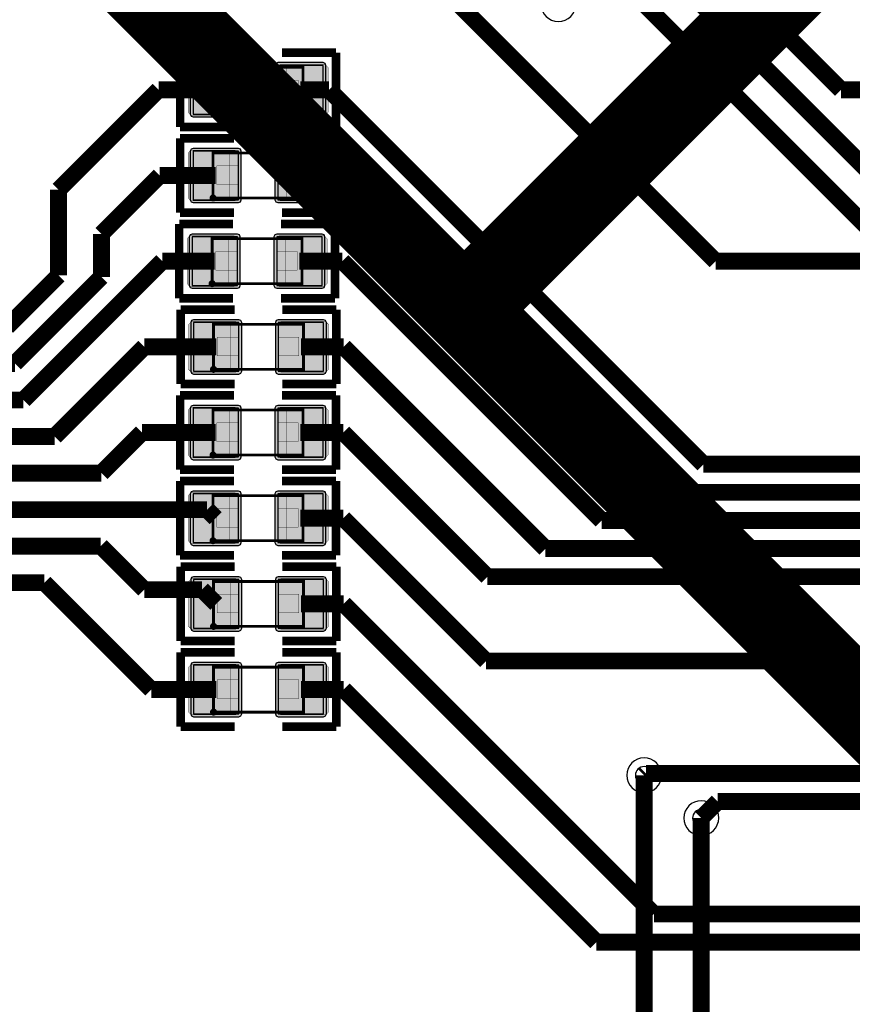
# Model space of a CAD drawing. Header units: millimetres. Extents: x -8 to 125, y -6 to 113.
# Tile 23 of 142: x 32 to 46, y 41 to 58. Entities that reach past the tile are written whole.
import ezdxf

# ---------------------------------------------------------------- set-up
doc = ezdxf.new("R2010")
doc.units = ezdxf.units.MM
for name, color, linetype, true_color in [('Bottom Layer', 7, 'Continuous', 0x0000ff), ('Component Marking Layer', 7, 'Continuous', 0x66ffcc), ('Component Shape Layer', 7, 'Continuous', 0x00cccc), ('Hole Layer', 7, 'Continuous', 0x222222), ('Inner2', 7, 'Continuous', 0x008000), ('Multi-Layer', 7, 'Continuous', 0xc0c0c0), ('Pin Soldering Layer', 7, 'Continuous', 0xcc9999), ('Top Layer', 7, 'Continuous', 0xff0000), ('Top Paste Mask Layer', 7, 'Continuous', 0x808080), ('Top Silkscreen Layer', 7, 'Continuous', 0xffcc00), ('Top Solder Mask Layer', 7, 'Continuous', 0x800080)]:
    doc.layers.add(name, color=color, linetype=linetype, true_color=true_color)

msp = doc.modelspace()

# ---------------------------------------------------------------- hatches: boundary and pattern name
at = {"layer": 'Component Marking Layer'}
for points in [[(34.945, 56.75, 1), (35.065, 56.75, 1)], [(34.945, 55.226, 1), (35.065, 55.226, 1)], [(34.928, 53.702, 1), (35.048, 53.702, 1)], [(34.954, 52.178, 1), (35.074, 52.178, 1)], [(34.945, 50.654, 1), (35.065, 50.654, 1)], [(34.945, 49.13, 1), (35.065, 49.13, 1)], [(34.954, 47.606, 1), (35.074, 47.606, 1)], [(34.954, 46.082, 1), (35.074, 46.082, 1)]]:
    msp.add_hatch(color=256, dxfattribs=at).paths.add_polyline_path(points)
at = {"layer": 'Pin Soldering Layer'}
for points in [[(35.005, 56.75), (35.005, 57.55), (35.305, 57.55), (35.305, 56.75)], [(36.605, 56.75), (36.605, 57.55), (36.305, 57.55), (36.305, 56.75)], [(35.005, 55.226), (35.005, 56.026), (35.305, 56.026), (35.305, 55.226)], [(36.605, 55.226), (36.605, 56.026), (36.305, 56.026), (36.305, 55.226)], [(34.988, 53.702), (34.988, 54.502), (35.288, 54.502), (35.288, 53.702)], [(36.588, 53.702), (36.588, 54.502), (36.288, 54.502), (36.288, 53.702)], [(35.014, 52.178), (35.014, 52.978), (35.314, 52.978), (35.314, 52.178)], [(36.614, 52.178), (36.614, 52.978), (36.314, 52.978), (36.314, 52.178)], [(35.005, 50.654), (35.005, 51.454), (35.305, 51.454), (35.305, 50.654)], [(36.605, 50.654), (36.605, 51.454), (36.305, 51.454), (36.305, 50.654)], [(35.005, 49.13), (35.005, 49.93), (35.305, 49.93), (35.305, 49.13)], [(36.605, 49.13), (36.605, 49.93), (36.305, 49.93), (36.305, 49.13)], [(35.014, 47.606), (35.014, 48.406), (35.314, 48.406), (35.314, 47.606)], [(36.614, 47.606), (36.614, 48.406), (36.314, 48.406), (36.314, 47.606)], [(35.014, 46.082), (35.014, 46.882), (35.314, 46.882), (35.314, 46.082)], [(36.614, 46.082), (36.614, 46.882), (36.314, 46.882), (36.314, 46.082)]]:
    msp.add_hatch(color=256, dxfattribs=at).paths.add_polyline_path(points)
at = {"layer": 'Top Layer'}
for points in [[(34.649, 57.582), (34.649, 56.718), (35.455, 56.718), (35.455, 57.582)], [(36.156, 57.582), (36.156, 56.718), (36.962, 56.718), (36.962, 57.582)], [(34.649, 56.058), (34.649, 55.194), (35.455, 55.194), (35.455, 56.058)], [(36.156, 56.058), (36.156, 55.194), (36.962, 55.194), (36.962, 56.058)], [(34.632, 54.534), (34.632, 53.67), (35.438, 53.67), (35.438, 54.534)], [(36.138, 54.534), (36.138, 53.67), (36.945, 53.67), (36.945, 54.534)], [(34.657, 53.01), (34.657, 52.146), (35.464, 52.146), (35.464, 53.01)], [(36.164, 53.01), (36.164, 52.146), (36.971, 52.146), (36.971, 53.01)], [(34.649, 51.486), (34.649, 50.622), (35.455, 50.622), (35.455, 51.486)], [(36.156, 51.486), (36.156, 50.622), (36.962, 50.622), (36.962, 51.486)], [(34.649, 49.962), (34.649, 49.098), (35.455, 49.098), (35.455, 49.962)], [(36.156, 49.962), (36.156, 49.098), (36.962, 49.098), (36.962, 49.962)], [(34.657, 48.438), (34.657, 47.574), (35.464, 47.574), (35.464, 48.438)], [(36.164, 48.438), (36.164, 47.574), (36.971, 47.574), (36.971, 48.438)], [(34.657, 46.914), (34.657, 46.05), (35.464, 46.05), (35.464, 46.914)], [(36.164, 46.914), (36.164, 46.05), (36.971, 46.05), (36.971, 46.914)]]:
    msp.add_hatch(color=256, dxfattribs=at).paths.add_polyline_path(points)
at = {"layer": 'Top Paste Mask Layer'}
for points in [[(35.45, 57.55), (35.45, 57.322), (35.07, 57.322), (35.07, 56.992), (35.45, 56.992), (35.45, 56.75), (35.4, 56.7), (34.61, 56.7), (34.56, 56.75), (34.56, 57.55), (34.61, 57.6), (35.4, 57.6)], [(37, 57.6), (36.2, 57.6), (36.15, 57.55), (36.15, 57.322), (36.52, 57.322), (36.52, 56.992), (36.15, 56.992), (36.15, 56.75), (36.2, 56.7), (37, 56.7), (37.05, 56.75), (37.05, 57.55)], [(35.45, 56.026), (35.45, 55.798), (35.07, 55.798), (35.07, 55.468), (35.45, 55.468), (35.45, 55.226), (35.4, 55.176), (34.61, 55.176), (34.56, 55.226), (34.56, 56.026), (34.61, 56.076), (35.4, 56.076)], [(37, 56.076), (36.2, 56.076), (36.15, 56.026), (36.15, 55.798), (36.52, 55.798), (36.52, 55.468), (36.15, 55.468), (36.15, 55.226), (36.2, 55.176), (37, 55.176), (37.05, 55.226), (37.05, 56.026)], [(35.433, 54.502), (35.433, 54.274), (35.053, 54.274), (35.053, 53.944), (35.433, 53.944), (35.433, 53.702), (35.383, 53.652), (34.593, 53.652), (34.543, 53.702), (34.543, 54.502), (34.593, 54.552), (35.383, 54.552)], [(36.983, 54.552), (36.183, 54.552), (36.133, 54.502), (36.133, 54.274), (36.503, 54.274), (36.503, 53.944), (36.133, 53.944), (36.133, 53.702), (36.183, 53.652), (36.983, 53.652), (37.033, 53.702), (37.033, 54.502)], [(35.459, 52.978), (35.459, 52.75), (35.079, 52.75), (35.079, 52.42), (35.459, 52.42), (35.459, 52.178), (35.409, 52.128), (34.619, 52.128), (34.569, 52.178), (34.569, 52.978), (34.619, 53.028), (35.409, 53.028)], [(37.009, 53.028), (36.209, 53.028), (36.159, 52.978), (36.159, 52.75), (36.529, 52.75), (36.529, 52.42), (36.159, 52.42), (36.159, 52.178), (36.209, 52.128), (37.009, 52.128), (37.059, 52.178), (37.059, 52.978)], [(35.45, 51.454), (35.45, 51.226), (35.07, 51.226), (35.07, 50.896), (35.45, 50.896), (35.45, 50.654), (35.4, 50.604), (34.61, 50.604), (34.56, 50.654), (34.56, 51.454), (34.61, 51.504), (35.4, 51.504)], [(37, 51.504), (36.2, 51.504), (36.15, 51.454), (36.15, 51.226), (36.52, 51.226), (36.52, 50.896), (36.15, 50.896), (36.15, 50.654), (36.2, 50.604), (37, 50.604), (37.05, 50.654), (37.05, 51.454)], [(35.45, 49.93), (35.45, 49.702), (35.07, 49.702), (35.07, 49.372), (35.45, 49.372), (35.45, 49.13), (35.4, 49.08), (34.61, 49.08), (34.56, 49.13), (34.56, 49.93), (34.61, 49.98), (35.4, 49.98)], [(37, 49.98), (36.2, 49.98), (36.15, 49.93), (36.15, 49.702), (36.52, 49.702), (36.52, 49.372), (36.15, 49.372), (36.15, 49.13), (36.2, 49.08), (37, 49.08), (37.05, 49.13), (37.05, 49.93)], [(35.459, 48.406), (35.459, 48.178), (35.079, 48.178), (35.079, 47.848), (35.459, 47.848), (35.459, 47.606), (35.409, 47.556), (34.619, 47.556), (34.569, 47.606), (34.569, 48.406), (34.619, 48.456), (35.409, 48.456)], [(37.009, 48.456), (36.209, 48.456), (36.159, 48.406), (36.159, 48.178), (36.529, 48.178), (36.529, 47.848), (36.159, 47.848), (36.159, 47.606), (36.209, 47.556), (37.009, 47.556), (37.059, 47.606), (37.059, 48.406)], [(35.459, 46.882), (35.459, 46.654), (35.079, 46.654), (35.079, 46.324), (35.459, 46.324), (35.459, 46.082), (35.409, 46.032), (34.619, 46.032), (34.569, 46.082), (34.569, 46.882), (34.619, 46.932), (35.409, 46.932)], [(37.009, 46.932), (36.209, 46.932), (36.159, 46.882), (36.159, 46.654), (36.529, 46.654), (36.529, 46.324), (36.159, 46.324), (36.159, 46.082), (36.209, 46.032), (37.009, 46.032), (37.059, 46.082), (37.059, 46.882)]]:
    msp.add_hatch(color=256, dxfattribs=at).paths.add_polyline_path(points)
at = {"layer": 'Top Solder Mask Layer'}
for points in [[(34.598, 57.582), (34.598, 56.718), (34.613, 56.682), (34.649, 56.667), (35.455, 56.667), (35.491, 56.682), (35.506, 56.718), (35.506, 57.582), (35.491, 57.618), (35.455, 57.633), (34.649, 57.633), (34.613, 57.618)], [(36.105, 57.582), (36.105, 56.718), (36.12, 56.682), (36.156, 56.667), (36.962, 56.667), (36.998, 56.682), (37.013, 56.718), (37.013, 57.582), (36.998, 57.618), (36.962, 57.633), (36.156, 57.633), (36.12, 57.618)], [(34.598, 56.058), (34.598, 55.194), (34.613, 55.158), (34.649, 55.143), (35.455, 55.143), (35.491, 55.158), (35.506, 55.194), (35.506, 56.058), (35.491, 56.094), (35.455, 56.109), (34.649, 56.109), (34.613, 56.094)], [(36.105, 56.058), (36.105, 55.194), (36.12, 55.158), (36.156, 55.143), (36.962, 55.143), (36.998, 55.158), (37.013, 55.194), (37.013, 56.058), (36.998, 56.094), (36.962, 56.109), (36.156, 56.109), (36.12, 56.094)], [(34.581, 54.534), (34.581, 53.67), (34.596, 53.634), (34.632, 53.619), (35.438, 53.619), (35.474, 53.634), (35.489, 53.67), (35.489, 54.534), (35.474, 54.57), (35.438, 54.585), (34.632, 54.585), (34.596, 54.57)], [(36.087, 54.534), (36.087, 53.67), (36.102, 53.634), (36.138, 53.619), (36.945, 53.619), (36.981, 53.634), (36.996, 53.67), (36.996, 54.534), (36.981, 54.57), (36.945, 54.585), (36.138, 54.585), (36.102, 54.57)], [(34.607, 53.01), (34.607, 52.146), (34.622, 52.11), (34.657, 52.095), (35.464, 52.095), (35.5, 52.11), (35.515, 52.146), (35.515, 53.01), (35.5, 53.046), (35.464, 53.061), (34.657, 53.061), (34.622, 53.046)], [(36.113, 53.01), (36.113, 52.146), (36.128, 52.11), (36.164, 52.095), (36.971, 52.095), (37.007, 52.11), (37.021, 52.146), (37.021, 53.01), (37.007, 53.046), (36.971, 53.061), (36.164, 53.061), (36.128, 53.046)], [(34.598, 51.486), (34.598, 50.622), (34.613, 50.586), (34.649, 50.571), (35.455, 50.571), (35.491, 50.586), (35.506, 50.622), (35.506, 51.486), (35.491, 51.522), (35.455, 51.537), (34.649, 51.537), (34.613, 51.522)], [(36.105, 51.486), (36.105, 50.622), (36.12, 50.586), (36.156, 50.571), (36.962, 50.571), (36.998, 50.586), (37.013, 50.622), (37.013, 51.486), (36.998, 51.522), (36.962, 51.537), (36.156, 51.537), (36.12, 51.522)], [(34.598, 49.962), (34.598, 49.098), (34.613, 49.062), (34.649, 49.047), (35.455, 49.047), (35.491, 49.062), (35.506, 49.098), (35.506, 49.962), (35.491, 49.998), (35.455, 50.013), (34.649, 50.013), (34.613, 49.998)], [(36.105, 49.962), (36.105, 49.098), (36.12, 49.062), (36.156, 49.047), (36.962, 49.047), (36.998, 49.062), (37.013, 49.098), (37.013, 49.962), (36.998, 49.998), (36.962, 50.013), (36.156, 50.013), (36.12, 49.998)], [(34.607, 48.438), (34.607, 47.574), (34.622, 47.538), (34.657, 47.523), (35.464, 47.523), (35.5, 47.538), (35.515, 47.574), (35.515, 48.438), (35.5, 48.474), (35.464, 48.489), (34.657, 48.489), (34.622, 48.474)], [(36.113, 48.438), (36.113, 47.574), (36.128, 47.538), (36.164, 47.523), (36.971, 47.523), (37.007, 47.538), (37.021, 47.574), (37.021, 48.438), (37.007, 48.474), (36.971, 48.489), (36.164, 48.489), (36.128, 48.474)], [(34.607, 46.914), (34.607, 46.05), (34.622, 46.014), (34.657, 45.999), (35.464, 45.999), (35.5, 46.014), (35.515, 46.05), (35.515, 46.914), (35.5, 46.95), (35.464, 46.965), (34.657, 46.965), (34.622, 46.95)], [(36.113, 46.914), (36.113, 46.05), (36.128, 46.014), (36.164, 45.999), (36.971, 45.999), (37.007, 46.014), (37.021, 46.05), (37.021, 46.914), (37.007, 46.95), (36.971, 46.965), (36.164, 46.965), (36.128, 46.95)]]:
    msp.add_hatch(color=256, dxfattribs=at).paths.add_polyline_path(points)

# ---------------------------------------------------------------- linework, layer by layer
at = {"layer": 'Bottom Layer', "const_width": 0.3}
for points in [[(42.672, 26.67), (42.672, 44.958)], [(43.688, 44.196), (43.688, 25.908)]]:
    msp.add_lwpolyline(points, dxfattribs=at)
at = {"layer": 'Component Marking Layer', "const_width": 0.00508}
for points in [[(34.945, 56.75, 1), (35.065, 56.75, 1)], [(34.945, 55.226, 1), (35.065, 55.226, 1)], [(34.928, 53.702, 1), (35.048, 53.702, 1)], [(34.954, 52.178, 1), (35.074, 52.178, 1)], [(34.945, 50.654, 1), (35.065, 50.654, 1)], [(34.945, 49.13, 1), (35.065, 49.13, 1)], [(34.954, 47.606, 1), (35.074, 47.606, 1)], [(34.954, 46.082, 1), (35.074, 46.082, 1)]]:
    msp.add_lwpolyline(points, format="xyb", close=True, dxfattribs=at)
at = {"layer": 'Component Shape Layer', "const_width": 0.0508}
for points in [[(35.005, 56.75), (35.005, 57.55), (36.605, 57.55), (36.605, 56.75)], [(35.005, 56.75), (35.005, 57.55), (36.605, 57.55), (36.605, 56.75)], [(35.005, 55.226), (35.005, 56.026), (36.605, 56.026), (36.605, 55.226)], [(35.005, 55.226), (35.005, 56.026), (36.605, 56.026), (36.605, 55.226)], [(34.988, 53.702), (34.988, 54.502), (36.588, 54.502), (36.588, 53.702)], [(34.988, 53.702), (34.988, 54.502), (36.588, 54.502), (36.588, 53.702)], [(35.014, 52.178), (35.014, 52.978), (36.614, 52.978), (36.614, 52.178)], [(35.014, 52.178), (35.014, 52.978), (36.614, 52.978), (36.614, 52.178)], [(35.005, 50.654), (35.005, 51.454), (36.605, 51.454), (36.605, 50.654)], [(35.005, 50.654), (35.005, 51.454), (36.605, 51.454), (36.605, 50.654)], [(35.005, 49.13), (35.005, 49.93), (36.605, 49.93), (36.605, 49.13)], [(35.005, 49.13), (35.005, 49.93), (36.605, 49.93), (36.605, 49.13)], [(35.014, 47.606), (35.014, 48.406), (36.614, 48.406), (36.614, 47.606)], [(35.014, 47.606), (35.014, 48.406), (36.614, 48.406), (36.614, 47.606)], [(35.014, 46.082), (35.014, 46.882), (36.614, 46.882), (36.614, 46.082)], [(35.014, 46.082), (35.014, 46.882), (36.614, 46.882), (36.614, 46.082)]]:
    msp.add_lwpolyline(points, close=True, dxfattribs=at)
at = {"layer": 'Hole Layer'}
for points in [[(42.517, 44.958, 1), (42.827, 44.958, 1)], [(43.533, 44.196, 1), (43.843, 44.196, 1)]]:
    msp.add_lwpolyline(points, format="xyb", close=True, dxfattribs=at)
at = {"layer": 'Inner2', "const_width": 1.5}
for points in [[(47.297, 61.064), (39.471, 53.239)], [(39.471, 53.239), (32.766, 59.944)], [(54.102, 38.608), (39.471, 53.239)]]:
    msp.add_lwpolyline(points, dxfattribs=at)
at = {"layer": 'Multi-Layer'}
for points in [[(40.838, 58.674, 1), (41.458, 58.674, 1)], [(42.362, 44.958, 1), (42.982, 44.958, 1)], [(43.378, 44.196, 1), (43.998, 44.196, 1)]]:
    msp.add_lwpolyline(points, format="xyb", close=True, dxfattribs=at)
at = {"layer": 'Pin Soldering Layer', "const_width": 0.00508}
for points in [[(35.005, 56.75), (35.005, 57.55), (35.305, 57.55), (35.305, 56.75)], [(35.005, 56.75), (35.005, 57.55), (35.305, 57.55), (35.305, 56.75)], [(36.605, 56.75), (36.605, 57.55), (36.305, 57.55), (36.305, 56.75)], [(36.605, 56.75), (36.605, 57.55), (36.305, 57.55), (36.305, 56.75)], [(35.005, 55.226), (35.005, 56.026), (35.305, 56.026), (35.305, 55.226)], [(35.005, 55.226), (35.005, 56.026), (35.305, 56.026), (35.305, 55.226)], [(36.605, 55.226), (36.605, 56.026), (36.305, 56.026), (36.305, 55.226)], [(36.605, 55.226), (36.605, 56.026), (36.305, 56.026), (36.305, 55.226)], [(34.988, 53.702), (34.988, 54.502), (35.288, 54.502), (35.288, 53.702)], [(34.988, 53.702), (34.988, 54.502), (35.288, 54.502), (35.288, 53.702)], [(36.588, 53.702), (36.588, 54.502), (36.288, 54.502), (36.288, 53.702)], [(36.588, 53.702), (36.588, 54.502), (36.288, 54.502), (36.288, 53.702)], [(35.014, 52.178), (35.014, 52.978), (35.314, 52.978), (35.314, 52.178)], [(35.014, 52.178), (35.014, 52.978), (35.314, 52.978), (35.314, 52.178)], [(36.614, 52.178), (36.614, 52.978), (36.314, 52.978), (36.314, 52.178)], [(36.614, 52.178), (36.614, 52.978), (36.314, 52.978), (36.314, 52.178)], [(35.005, 50.654), (35.005, 51.454), (35.305, 51.454), (35.305, 50.654)], [(35.005, 50.654), (35.005, 51.454), (35.305, 51.454), (35.305, 50.654)], [(36.605, 50.654), (36.605, 51.454), (36.305, 51.454), (36.305, 50.654)], [(36.605, 50.654), (36.605, 51.454), (36.305, 51.454), (36.305, 50.654)], [(35.005, 49.13), (35.005, 49.93), (35.305, 49.93), (35.305, 49.13)], [(35.005, 49.13), (35.005, 49.93), (35.305, 49.93), (35.305, 49.13)], [(36.605, 49.13), (36.605, 49.93), (36.305, 49.93), (36.305, 49.13)], [(36.605, 49.13), (36.605, 49.93), (36.305, 49.93), (36.305, 49.13)], [(35.014, 47.606), (35.014, 48.406), (35.314, 48.406), (35.314, 47.606)], [(35.014, 47.606), (35.014, 48.406), (35.314, 48.406), (35.314, 47.606)], [(36.614, 47.606), (36.614, 48.406), (36.314, 48.406), (36.314, 47.606)], [(36.614, 47.606), (36.614, 48.406), (36.314, 48.406), (36.314, 47.606)], [(35.014, 46.082), (35.014, 46.882), (35.314, 46.882), (35.314, 46.082)], [(35.014, 46.082), (35.014, 46.882), (35.314, 46.882), (35.314, 46.082)], [(36.614, 46.082), (36.614, 46.882), (36.314, 46.882), (36.314, 46.082)], [(36.614, 46.082), (36.614, 46.882), (36.314, 46.882), (36.314, 46.082)]]:
    msp.add_lwpolyline(points, close=True, dxfattribs=at)
at = {"layer": 'Top Layer', "const_width": 0.3}
for points in [[(47.271, 55.091), (32.766, 69.596)], [(46.173, 57.15), (33.782, 69.541)], [(46.717, 54.629), (33.211, 68.136)], [(43.942, 54.102), (33.084, 64.961)], [(34.036, 57.15), (32.258, 55.372)], [(35.052, 57.15), (34.036, 57.15)], [(36.559, 57.15), (37.067, 57.15)], [(43.727, 50.49), (37.067, 57.15)], [(57.404, 57.15), (46.173, 57.15)], [(34.058, 55.626), (33.02, 54.588)], [(35.052, 55.626), (34.058, 55.626)], [(36.559, 55.626), (37.067, 55.626)], [(42.703, 49.99), (37.067, 55.626)], [(32.258, 53.848), (32.258, 55.372)], [(33.02, 53.823), (33.02, 54.588)], [(34.103, 54.102), (31.633, 51.633)], [(35.035, 54.102), (34.103, 54.102)], [(36.542, 54.102), (37.304, 54.102)], [(41.915, 49.49), (37.304, 54.102)], [(51.816, 54.102), (43.942, 54.102)], [(31.343, 52.933), (32.258, 53.848)], [(31.48, 52.283), (33.02, 53.823)], [(33.782, 52.578), (32.187, 50.983)], [(35.061, 52.578), (33.782, 52.578)], [(36.567, 52.578), (37.329, 52.578)], [(40.917, 48.99), (37.329, 52.578)], [(30.455, 52.283), (31.48, 52.283)], [(31.633, 51.633), (30.455, 51.633)], [(33.741, 51.054), (33.02, 50.333)], [(35.052, 51.054), (33.741, 51.054)], [(36.559, 51.054), (37.321, 51.054)], [(39.885, 48.49), (37.321, 51.054)], [(30.455, 50.983), (32.187, 50.983)], [(55.696, 50.49), (43.727, 50.49)], [(30.455, 50.333), (33.02, 50.333)], [(55.696, 49.99), (42.703, 49.99)], [(34.899, 49.683), (30.455, 49.683)], [(35.052, 49.53), (34.899, 49.683)], [(36.559, 49.53), (37.321, 49.53)], [(39.861, 46.99), (37.321, 49.53)], [(55.696, 49.49), (41.915, 49.49)], [(30.455, 49.033), (33.009, 49.033)], [(33.782, 48.26), (33.009, 49.033)], [(55.696, 48.99), (40.917, 48.99)], [(30.455, 48.383), (32.004, 48.383)], [(33.905, 46.482), (32.004, 48.383)], [(55.696, 48.49), (39.885, 48.49)], [(34.807, 48.26), (33.782, 48.26)], [(34.807, 48.26), (35.061, 48.006)], [(36.567, 48.006), (37.329, 48.006)], [(42.846, 42.49), (37.329, 48.006)], [(55.696, 46.99), (39.861, 46.99)], [(35.061, 46.482), (33.905, 46.482)], [(36.567, 46.482), (37.329, 46.482)], [(41.821, 41.99), (37.329, 46.482)], [(42.704, 44.99), (42.672, 44.958)], [(55.696, 44.99), (42.704, 44.99)], [(43.688, 44.196), (43.982, 44.49)], [(43.982, 44.49), (55.696, 44.49)], [(55.696, 42.49), (42.846, 42.49)], [(55.696, 41.99), (41.821, 41.99)]]:
    msp.add_lwpolyline(points, dxfattribs=at)
at = {"layer": 'Top Layer'}
for points in [[(34.649, 57.582), (34.649, 56.718), (35.455, 56.718), (35.455, 57.582)], [(36.156, 57.582), (36.156, 56.718), (36.962, 56.718), (36.962, 57.582)], [(34.649, 56.058), (34.649, 55.194), (35.455, 55.194), (35.455, 56.058)], [(36.156, 56.058), (36.156, 55.194), (36.962, 55.194), (36.962, 56.058)], [(34.632, 54.534), (34.632, 53.67), (35.438, 53.67), (35.438, 54.534)], [(36.138, 54.534), (36.138, 53.67), (36.945, 53.67), (36.945, 54.534)], [(34.657, 53.01), (34.657, 52.146), (35.464, 52.146), (35.464, 53.01)], [(36.164, 53.01), (36.164, 52.146), (36.971, 52.146), (36.971, 53.01)], [(34.649, 51.486), (34.649, 50.622), (35.455, 50.622), (35.455, 51.486)], [(36.156, 51.486), (36.156, 50.622), (36.962, 50.622), (36.962, 51.486)], [(34.649, 49.962), (34.649, 49.098), (35.455, 49.098), (35.455, 49.962)], [(36.156, 49.962), (36.156, 49.098), (36.962, 49.098), (36.962, 49.962)], [(34.657, 48.438), (34.657, 47.574), (35.464, 47.574), (35.464, 48.438)], [(36.164, 48.438), (36.164, 47.574), (36.971, 47.574), (36.971, 48.438)], [(34.657, 46.914), (34.657, 46.05), (35.464, 46.05), (35.464, 46.914)], [(36.164, 46.914), (36.164, 46.05), (36.971, 46.05), (36.971, 46.914)]]:
    msp.add_lwpolyline(points, close=True, dxfattribs=at)
at = {"layer": 'Top Paste Mask Layer', "const_width": 0.00508}
for points in [[(35.45, 57.55), (35.45, 57.322), (35.07, 57.322), (35.07, 56.992), (35.45, 56.992), (35.45, 56.75), (35.4, 56.7), (34.61, 56.7), (34.56, 56.75), (34.56, 57.55), (34.61, 57.6), (35.4, 57.6)], [(35.45, 57.55), (35.45, 57.322), (35.07, 57.322), (35.07, 56.992), (35.45, 56.992), (35.45, 56.75), (35.4, 56.7), (34.61, 56.7), (34.56, 56.75), (34.56, 57.55), (34.61, 57.6), (35.4, 57.6)], [(37, 57.6), (36.2, 57.6), (36.15, 57.55), (36.15, 57.322), (36.52, 57.322), (36.52, 56.992), (36.15, 56.992), (36.15, 56.75), (36.2, 56.7), (37, 56.7), (37.05, 56.75), (37.05, 57.55)], [(37, 57.6), (36.2, 57.6), (36.15, 57.55), (36.15, 57.322), (36.52, 57.322), (36.52, 56.992), (36.15, 56.992), (36.15, 56.75), (36.2, 56.7), (37, 56.7), (37.05, 56.75), (37.05, 57.55)], [(35.45, 56.026), (35.45, 55.798), (35.07, 55.798), (35.07, 55.468), (35.45, 55.468), (35.45, 55.226), (35.4, 55.176), (34.61, 55.176), (34.56, 55.226), (34.56, 56.026), (34.61, 56.076), (35.4, 56.076)], [(35.45, 56.026), (35.45, 55.798), (35.07, 55.798), (35.07, 55.468), (35.45, 55.468), (35.45, 55.226), (35.4, 55.176), (34.61, 55.176), (34.56, 55.226), (34.56, 56.026), (34.61, 56.076), (35.4, 56.076)], [(37, 56.076), (36.2, 56.076), (36.15, 56.026), (36.15, 55.798), (36.52, 55.798), (36.52, 55.468), (36.15, 55.468), (36.15, 55.226), (36.2, 55.176), (37, 55.176), (37.05, 55.226), (37.05, 56.026)], [(37, 56.076), (36.2, 56.076), (36.15, 56.026), (36.15, 55.798), (36.52, 55.798), (36.52, 55.468), (36.15, 55.468), (36.15, 55.226), (36.2, 55.176), (37, 55.176), (37.05, 55.226), (37.05, 56.026)], [(35.433, 54.502), (35.433, 54.274), (35.053, 54.274), (35.053, 53.944), (35.433, 53.944), (35.433, 53.702), (35.383, 53.652), (34.593, 53.652), (34.543, 53.702), (34.543, 54.502), (34.593, 54.552), (35.383, 54.552)], [(35.433, 54.502), (35.433, 54.274), (35.053, 54.274), (35.053, 53.944), (35.433, 53.944), (35.433, 53.702), (35.383, 53.652), (34.593, 53.652), (34.543, 53.702), (34.543, 54.502), (34.593, 54.552), (35.383, 54.552)], [(36.983, 54.552), (36.183, 54.552), (36.133, 54.502), (36.133, 54.274), (36.503, 54.274), (36.503, 53.944), (36.133, 53.944), (36.133, 53.702), (36.183, 53.652), (36.983, 53.652), (37.033, 53.702), (37.033, 54.502)], [(36.983, 54.552), (36.183, 54.552), (36.133, 54.502), (36.133, 54.274), (36.503, 54.274), (36.503, 53.944), (36.133, 53.944), (36.133, 53.702), (36.183, 53.652), (36.983, 53.652), (37.033, 53.702), (37.033, 54.502)], [(35.459, 52.978), (35.459, 52.75), (35.079, 52.75), (35.079, 52.42), (35.459, 52.42), (35.459, 52.178), (35.409, 52.128), (34.619, 52.128), (34.569, 52.178), (34.569, 52.978), (34.619, 53.028), (35.409, 53.028)], [(35.459, 52.978), (35.459, 52.75), (35.079, 52.75), (35.079, 52.42), (35.459, 52.42), (35.459, 52.178), (35.409, 52.128), (34.619, 52.128), (34.569, 52.178), (34.569, 52.978), (34.619, 53.028), (35.409, 53.028)], [(37.009, 53.028), (36.209, 53.028), (36.159, 52.978), (36.159, 52.75), (36.529, 52.75), (36.529, 52.42), (36.159, 52.42), (36.159, 52.178), (36.209, 52.128), (37.009, 52.128), (37.059, 52.178), (37.059, 52.978)], [(37.009, 53.028), (36.209, 53.028), (36.159, 52.978), (36.159, 52.75), (36.529, 52.75), (36.529, 52.42), (36.159, 52.42), (36.159, 52.178), (36.209, 52.128), (37.009, 52.128), (37.059, 52.178), (37.059, 52.978)], [(35.45, 51.454), (35.45, 51.226), (35.07, 51.226), (35.07, 50.896), (35.45, 50.896), (35.45, 50.654), (35.4, 50.604), (34.61, 50.604), (34.56, 50.654), (34.56, 51.454), (34.61, 51.504), (35.4, 51.504)], [(35.45, 51.454), (35.45, 51.226), (35.07, 51.226), (35.07, 50.896), (35.45, 50.896), (35.45, 50.654), (35.4, 50.604), (34.61, 50.604), (34.56, 50.654), (34.56, 51.454), (34.61, 51.504), (35.4, 51.504)], [(37, 51.504), (36.2, 51.504), (36.15, 51.454), (36.15, 51.226), (36.52, 51.226), (36.52, 50.896), (36.15, 50.896), (36.15, 50.654), (36.2, 50.604), (37, 50.604), (37.05, 50.654), (37.05, 51.454)], [(37, 51.504), (36.2, 51.504), (36.15, 51.454), (36.15, 51.226), (36.52, 51.226), (36.52, 50.896), (36.15, 50.896), (36.15, 50.654), (36.2, 50.604), (37, 50.604), (37.05, 50.654), (37.05, 51.454)], [(35.45, 49.93), (35.45, 49.702), (35.07, 49.702), (35.07, 49.372), (35.45, 49.372), (35.45, 49.13), (35.4, 49.08), (34.61, 49.08), (34.56, 49.13), (34.56, 49.93), (34.61, 49.98), (35.4, 49.98)], [(35.45, 49.93), (35.45, 49.702), (35.07, 49.702), (35.07, 49.372), (35.45, 49.372), (35.45, 49.13), (35.4, 49.08), (34.61, 49.08), (34.56, 49.13), (34.56, 49.93), (34.61, 49.98), (35.4, 49.98)], [(37, 49.98), (36.2, 49.98), (36.15, 49.93), (36.15, 49.702), (36.52, 49.702), (36.52, 49.372), (36.15, 49.372), (36.15, 49.13), (36.2, 49.08), (37, 49.08), (37.05, 49.13), (37.05, 49.93)], [(37, 49.98), (36.2, 49.98), (36.15, 49.93), (36.15, 49.702), (36.52, 49.702), (36.52, 49.372), (36.15, 49.372), (36.15, 49.13), (36.2, 49.08), (37, 49.08), (37.05, 49.13), (37.05, 49.93)], [(35.459, 48.406), (35.459, 48.178), (35.079, 48.178), (35.079, 47.848), (35.459, 47.848), (35.459, 47.606), (35.409, 47.556), (34.619, 47.556), (34.569, 47.606), (34.569, 48.406), (34.619, 48.456), (35.409, 48.456)], [(35.459, 48.406), (35.459, 48.178), (35.079, 48.178), (35.079, 47.848), (35.459, 47.848), (35.459, 47.606), (35.409, 47.556), (34.619, 47.556), (34.569, 47.606), (34.569, 48.406), (34.619, 48.456), (35.409, 48.456)], [(37.009, 48.456), (36.209, 48.456), (36.159, 48.406), (36.159, 48.178), (36.529, 48.178), (36.529, 47.848), (36.159, 47.848), (36.159, 47.606), (36.209, 47.556), (37.009, 47.556), (37.059, 47.606), (37.059, 48.406)], [(37.009, 48.456), (36.209, 48.456), (36.159, 48.406), (36.159, 48.178), (36.529, 48.178), (36.529, 47.848), (36.159, 47.848), (36.159, 47.606), (36.209, 47.556), (37.009, 47.556), (37.059, 47.606), (37.059, 48.406)], [(35.459, 46.882), (35.459, 46.654), (35.079, 46.654), (35.079, 46.324), (35.459, 46.324), (35.459, 46.082), (35.409, 46.032), (34.619, 46.032), (34.569, 46.082), (34.569, 46.882), (34.619, 46.932), (35.409, 46.932)], [(35.459, 46.882), (35.459, 46.654), (35.079, 46.654), (35.079, 46.324), (35.459, 46.324), (35.459, 46.082), (35.409, 46.032), (34.619, 46.032), (34.569, 46.082), (34.569, 46.882), (34.619, 46.932), (35.409, 46.932)], [(37.009, 46.932), (36.209, 46.932), (36.159, 46.882), (36.159, 46.654), (36.529, 46.654), (36.529, 46.324), (36.159, 46.324), (36.159, 46.082), (36.209, 46.032), (37.009, 46.032), (37.059, 46.082), (37.059, 46.882)], [(37.009, 46.932), (36.209, 46.932), (36.159, 46.882), (36.159, 46.654), (36.529, 46.654), (36.529, 46.324), (36.159, 46.324), (36.159, 46.082), (36.209, 46.032), (37.009, 46.032), (37.059, 46.082), (37.059, 46.882)]]:
    msp.add_lwpolyline(points, close=True, dxfattribs=at)
at = {"layer": 'Top Silkscreen Layer', "const_width": 0.152}
for points in [[(34.42, 56.49), (34.42, 57.811)], [(34.42, 57.811), (35.379, 57.811)], [(34.42, 56.49), (34.42, 57.811)], [(34.42, 57.811), (35.379, 57.811)], [(37.191, 57.811), (36.232, 57.811)], [(37.191, 57.811), (36.232, 57.811)], [(37.191, 56.49), (37.191, 57.811)], [(37.191, 56.49), (37.191, 57.811)], [(35.379, 56.49), (34.42, 56.49)], [(35.379, 56.49), (34.42, 56.49)], [(36.232, 56.49), (37.191, 56.49)], [(36.232, 56.49), (37.191, 56.49)], [(34.42, 54.966), (34.42, 56.287)], [(34.42, 56.287), (35.379, 56.287)], [(34.42, 54.966), (34.42, 56.287)], [(34.42, 56.287), (35.379, 56.287)], [(37.191, 56.287), (36.232, 56.287)], [(37.191, 56.287), (36.232, 56.287)], [(37.191, 54.966), (37.191, 56.287)], [(37.191, 54.966), (37.191, 56.287)], [(35.379, 54.966), (34.42, 54.966)], [(35.379, 54.966), (34.42, 54.966)], [(36.232, 54.966), (37.191, 54.966)], [(36.232, 54.966), (37.191, 54.966)], [(34.403, 53.442), (34.403, 54.763)], [(34.403, 54.763), (35.362, 54.763)], [(34.403, 53.442), (34.403, 54.763)], [(34.403, 54.763), (35.362, 54.763)], [(37.173, 54.763), (36.214, 54.763)], [(37.173, 54.763), (36.214, 54.763)], [(37.173, 53.442), (37.173, 54.763)], [(37.173, 53.442), (37.173, 54.763)], [(35.362, 53.442), (34.403, 53.442)], [(35.362, 53.442), (34.403, 53.442)], [(36.214, 53.442), (37.173, 53.442)], [(36.214, 53.442), (37.173, 53.442)], [(34.429, 51.918), (34.429, 53.239)], [(34.429, 53.239), (35.388, 53.239)], [(34.429, 51.918), (34.429, 53.239)], [(34.429, 53.239), (35.388, 53.239)], [(37.199, 53.239), (36.24, 53.239)], [(37.199, 53.239), (36.24, 53.239)], [(37.199, 51.918), (37.199, 53.239)], [(37.199, 51.918), (37.199, 53.239)], [(35.388, 51.918), (34.429, 51.918)], [(35.388, 51.918), (34.429, 51.918)], [(36.24, 51.918), (37.199, 51.918)], [(36.24, 51.918), (37.199, 51.918)], [(34.42, 50.393), (34.42, 51.715)], [(34.42, 51.715), (35.379, 51.715)], [(34.42, 50.393), (34.42, 51.715)], [(34.42, 51.715), (35.379, 51.715)], [(37.191, 51.715), (36.232, 51.715)], [(37.191, 51.715), (36.232, 51.715)], [(37.191, 50.393), (37.191, 51.715)], [(37.191, 50.393), (37.191, 51.715)], [(35.379, 50.393), (34.42, 50.393)], [(35.379, 50.393), (34.42, 50.393)], [(36.232, 50.393), (37.191, 50.393)], [(36.232, 50.393), (37.191, 50.393)], [(34.42, 48.869), (34.42, 50.191)], [(34.42, 50.191), (35.379, 50.191)], [(34.42, 48.869), (34.42, 50.191)], [(34.42, 50.191), (35.379, 50.191)], [(37.191, 50.191), (36.232, 50.191)], [(37.191, 50.191), (36.232, 50.191)], [(37.191, 48.869), (37.191, 50.191)], [(37.191, 48.869), (37.191, 50.191)], [(35.379, 48.869), (34.42, 48.869)], [(35.379, 48.869), (34.42, 48.869)], [(36.232, 48.869), (37.191, 48.869)], [(36.232, 48.869), (37.191, 48.869)], [(34.429, 47.345), (34.429, 48.667)], [(34.429, 48.667), (35.388, 48.667)], [(34.429, 47.345), (34.429, 48.667)], [(34.429, 48.667), (35.388, 48.667)], [(37.199, 48.667), (36.24, 48.667)], [(37.199, 48.667), (36.24, 48.667)], [(37.199, 47.345), (37.199, 48.667)], [(37.199, 47.345), (37.199, 48.667)], [(35.388, 47.345), (34.429, 47.345)], [(35.388, 47.345), (34.429, 47.345)], [(36.24, 47.345), (37.199, 47.345)], [(36.24, 47.345), (37.199, 47.345)], [(34.429, 45.821), (34.429, 47.143)], [(34.429, 47.143), (35.388, 47.143)], [(34.429, 45.821), (34.429, 47.143)], [(34.429, 47.143), (35.388, 47.143)], [(37.199, 47.143), (36.24, 47.143)], [(37.199, 47.143), (36.24, 47.143)], [(37.199, 45.821), (37.199, 47.143)], [(37.199, 45.821), (37.199, 47.143)], [(35.388, 45.821), (34.429, 45.821)], [(35.388, 45.821), (34.429, 45.821)], [(36.24, 45.821), (37.199, 45.821)], [(36.24, 45.821), (37.199, 45.821)]]:
    msp.add_lwpolyline(points, dxfattribs=at)
at = {"layer": 'Top Solder Mask Layer'}
for points in [[(34.598, 57.582), (34.598, 56.718), (34.613, 56.682), (34.649, 56.667), (35.455, 56.667), (35.491, 56.682), (35.506, 56.718), (35.506, 57.582), (35.491, 57.618), (35.455, 57.633), (34.649, 57.633), (34.613, 57.618)], [(36.105, 57.582), (36.105, 56.718), (36.12, 56.682), (36.156, 56.667), (36.962, 56.667), (36.998, 56.682), (37.013, 56.718), (37.013, 57.582), (36.998, 57.618), (36.962, 57.633), (36.156, 57.633), (36.12, 57.618)], [(34.598, 56.058), (34.598, 55.194), (34.613, 55.158), (34.649, 55.143), (35.455, 55.143), (35.491, 55.158), (35.506, 55.194), (35.506, 56.058), (35.491, 56.094), (35.455, 56.109), (34.649, 56.109), (34.613, 56.094)], [(36.105, 56.058), (36.105, 55.194), (36.12, 55.158), (36.156, 55.143), (36.962, 55.143), (36.998, 55.158), (37.013, 55.194), (37.013, 56.058), (36.998, 56.094), (36.962, 56.109), (36.156, 56.109), (36.12, 56.094)], [(34.581, 54.534), (34.581, 53.67), (34.596, 53.634), (34.632, 53.619), (35.438, 53.619), (35.474, 53.634), (35.489, 53.67), (35.489, 54.534), (35.474, 54.57), (35.438, 54.585), (34.632, 54.585), (34.596, 54.57)], [(36.087, 54.534), (36.087, 53.67), (36.102, 53.634), (36.138, 53.619), (36.945, 53.619), (36.981, 53.634), (36.996, 53.67), (36.996, 54.534), (36.981, 54.57), (36.945, 54.585), (36.138, 54.585), (36.102, 54.57)], [(34.607, 53.01), (34.607, 52.146), (34.622, 52.11), (34.657, 52.095), (35.464, 52.095), (35.5, 52.11), (35.515, 52.146), (35.515, 53.01), (35.5, 53.046), (35.464, 53.061), (34.657, 53.061), (34.622, 53.046)], [(36.113, 53.01), (36.113, 52.146), (36.128, 52.11), (36.164, 52.095), (36.971, 52.095), (37.007, 52.11), (37.021, 52.146), (37.021, 53.01), (37.007, 53.046), (36.971, 53.061), (36.164, 53.061), (36.128, 53.046)], [(34.598, 51.486), (34.598, 50.622), (34.613, 50.586), (34.649, 50.571), (35.455, 50.571), (35.491, 50.586), (35.506, 50.622), (35.506, 51.486), (35.491, 51.522), (35.455, 51.537), (34.649, 51.537), (34.613, 51.522)], [(36.105, 51.486), (36.105, 50.622), (36.12, 50.586), (36.156, 50.571), (36.962, 50.571), (36.998, 50.586), (37.013, 50.622), (37.013, 51.486), (36.998, 51.522), (36.962, 51.537), (36.156, 51.537), (36.12, 51.522)], [(34.598, 49.962), (34.598, 49.098), (34.613, 49.062), (34.649, 49.047), (35.455, 49.047), (35.491, 49.062), (35.506, 49.098), (35.506, 49.962), (35.491, 49.998), (35.455, 50.013), (34.649, 50.013), (34.613, 49.998)], [(36.105, 49.962), (36.105, 49.098), (36.12, 49.062), (36.156, 49.047), (36.962, 49.047), (36.998, 49.062), (37.013, 49.098), (37.013, 49.962), (36.998, 49.998), (36.962, 50.013), (36.156, 50.013), (36.12, 49.998)], [(34.607, 48.438), (34.607, 47.574), (34.622, 47.538), (34.657, 47.523), (35.464, 47.523), (35.5, 47.538), (35.515, 47.574), (35.515, 48.438), (35.5, 48.474), (35.464, 48.489), (34.657, 48.489), (34.622, 48.474)], [(36.113, 48.438), (36.113, 47.574), (36.128, 47.538), (36.164, 47.523), (36.971, 47.523), (37.007, 47.538), (37.021, 47.574), (37.021, 48.438), (37.007, 48.474), (36.971, 48.489), (36.164, 48.489), (36.128, 48.474)], [(34.607, 46.914), (34.607, 46.05), (34.622, 46.014), (34.657, 45.999), (35.464, 45.999), (35.5, 46.014), (35.515, 46.05), (35.515, 46.914), (35.5, 46.95), (35.464, 46.965), (34.657, 46.965), (34.622, 46.95)], [(36.113, 46.914), (36.113, 46.05), (36.128, 46.014), (36.164, 45.999), (36.971, 45.999), (37.007, 46.014), (37.021, 46.05), (37.021, 46.914), (37.007, 46.95), (36.971, 46.965), (36.164, 46.965), (36.128, 46.95)]]:
    msp.add_lwpolyline(points, close=True, dxfattribs=at)

doc.saveas('drawing.dxf')
